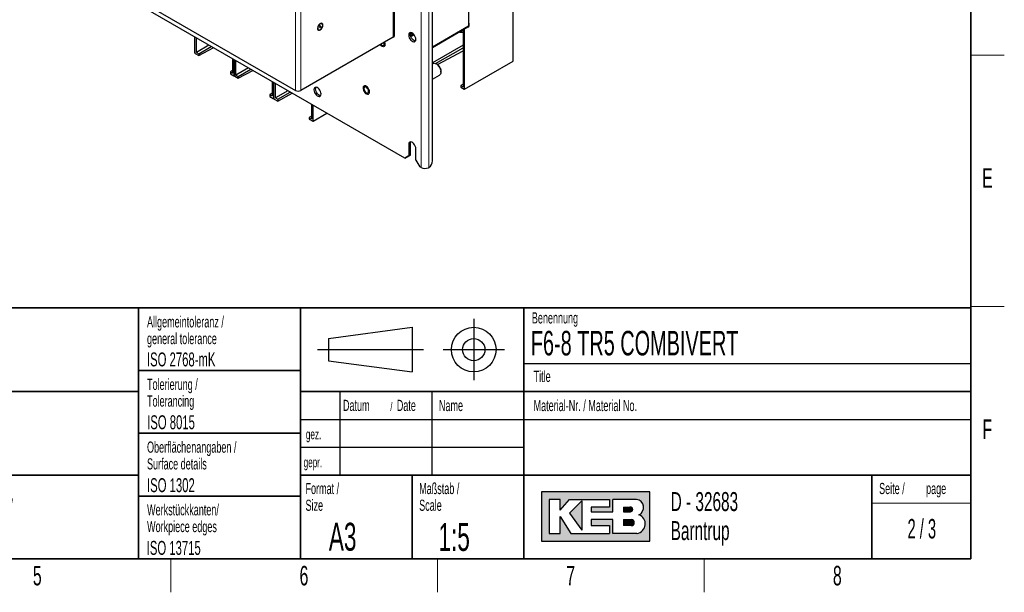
# Paper-space layout 'Blatt2' of a CAD drawing. Header units: millimetres. Extents: x 5 to 418, y 2 to 292.
# Tile 72 of 87: x 238 to 414, y 6 to 109. Entities that reach past the tile are written whole.
import ezdxf

# ---------------------------------------------------------------- set-up
doc = ezdxf.new("R2010")
doc.units = ezdxf.units.MM
doc.layers.add('SLD-0', color=7, linetype='Continuous')
doc.styles.add('SLDTEXTSTYLE0', font='TXT', dxfattribs={"width": 0.605})
doc.styles.add('SLDTEXTSTYLE1', font='TXT', dxfattribs={"width": 0.563})

psp = doc.layouts.new('Blatt2')

# ---------------------------------------------------------------- hatches: boundary and pattern name
at = {"linetype": 'Continuous'}
h = psp.add_hatch(color=7, dxfattribs=at)
h.paths.add_polyline_path([(331.1423676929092, 15.18257760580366), (350.5207896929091, 15.18257760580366), (350.5207896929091, 24.04128480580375), (331.1423676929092, 24.04128480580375)], flags=0)
edge = h.paths.add_edge_path(flags=0)
edge.add_arc((347.9991875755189, 18.26988521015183), 1.720915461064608, -81.72003226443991, 70.17096003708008, ccw=False)
edge.add_line((348.2470169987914, 16.56690822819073), (348.2293995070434, 16.56675060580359))
edge.add_line((348.2293995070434, 16.56675060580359), (343.8767592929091, 16.56675060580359))
edge.add_line((343.8767592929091, 16.56675060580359), (343.8767592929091, 19.05826200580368))
edge.add_line((343.8767592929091, 19.05826200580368), (340.0010748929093, 19.05826200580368))
edge.add_line((340.0010748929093, 19.05826200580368), (340.0010748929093, 17.95092360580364))
edge.add_line((340.0010748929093, 17.95092360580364), (343.3230900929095, 17.95092360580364))
edge.add_line((343.3230900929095, 17.95092360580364), (343.3230900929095, 16.56675060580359))
edge.add_line((343.3230900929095, 16.56675060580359), (336.4022250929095, 16.56675060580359))
edge.add_line((336.4022250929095, 16.56675060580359), (334.4643828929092, 19.61193120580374))
edge.add_line((334.4643828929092, 19.61193120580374), (334.4643828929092, 16.56675060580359))
edge.add_line((334.4643828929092, 16.56675060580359), (332.5265406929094, 16.56675060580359))
edge.add_line((332.5265406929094, 16.56675060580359), (332.5265406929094, 22.65711180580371))
edge.add_line((332.5265406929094, 22.65711180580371), (334.4643828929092, 22.65711180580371))
edge.add_line((334.4643828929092, 22.65711180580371), (334.4643828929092, 20.71926960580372))
edge.add_line((334.4643828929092, 20.71926960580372), (336.1253904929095, 22.65711180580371))
edge.add_line((336.1253904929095, 22.65711180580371), (343.3230900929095, 22.65711180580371))
edge.add_line((343.3230900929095, 22.65711180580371), (343.3230900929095, 21.27293880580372))
edge.add_line((343.3230900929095, 21.27293880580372), (340.0010748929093, 21.27293880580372))
edge.add_line((340.0010748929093, 21.27293880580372), (340.0010748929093, 20.44243500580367))
edge.add_line((340.0010748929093, 20.44243500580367), (343.8767592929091, 20.44243500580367))
edge.add_line((343.8767592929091, 20.44243500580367), (343.8767592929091, 22.65711180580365))
edge.add_line((343.8767592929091, 22.65711180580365), (348.1497422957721, 22.65711180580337))
edge.add_line((348.1497422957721, 22.65711180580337), (348.151741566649, 22.65711180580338))
edge.add_line((348.151741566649, 22.65711180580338), (348.1521661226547, 22.65713246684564))
edge.add_arc((347.9523797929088, 21.20834406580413), 1.462498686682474, -64.4589412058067, 82.1484933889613, ccw=False)
psp.add_hatch(color=7, dxfattribs=at).paths.add_polyline_path([(338.3400672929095, 17.12041980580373), (338.3400672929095, 22.38027720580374), (336.1253904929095, 20.16560040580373)], flags=0)
h = psp.add_hatch(color=7, dxfattribs=at)
edge = h.paths.add_edge_path(flags=0)
edge.add_line((345.8146014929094, 20.44243500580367), (346.974194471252, 20.44243500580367))
edge.add_arc((347.0534490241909, 20.85768690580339), 0.4227474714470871, 259.1945394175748, 460.8054605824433)
edge.add_line((346.9741944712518, 21.27293880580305), (345.8146014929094, 21.27293880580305))
edge.add_line((345.8146014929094, 21.27293880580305), (345.8146014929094, 20.44243500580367))
h = psp.add_hatch(color=7, dxfattribs=at)
edge = h.paths.add_edge_path(flags=0)
edge.add_line((345.8146014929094, 17.95092360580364), (347.1991847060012, 17.95092360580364))
edge.add_arc((347.1991847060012, 18.50459280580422), 0.5536692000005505, 270.0000000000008, 450.0000000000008)
edge.add_line((347.1991847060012, 19.05826200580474), (347.1703327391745, 19.05826200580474))
edge.add_line((347.1703327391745, 19.05826200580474), (345.8146014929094, 19.05826200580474))
edge.add_line((345.8146014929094, 19.05826200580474), (345.8146014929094, 17.95092360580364))

# ---------------------------------------------------------------- linework, layer by layer
at = {"color": 7, "linetype": 'Continuous', "lineweight": 18}
for p, q in [((309.5593490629, 225.0319796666), (309.5593490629, 82.1373375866)), ((310.9735626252, 82.1414305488), (310.9735626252, 225.0278867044)), ((304.5954594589, 105.5226935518), (304.5954594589, 121.3219731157)), ((326.0586438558, 101.2175364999), (326.0586438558, 119.0724319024)), ((287.0592112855, 95.9707186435), (287.0592112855, 111.5490430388)), ((288.0491607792, 111.6241162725), (288.0491607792, 95.9707186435)), ((307.9450341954, 106.1802856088), (308.0301166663, 106.1311685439)), ((317.9668486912, 107.2812316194), (317.9668486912, 107.460871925)), ((307.7987507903, 105.6710876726), (307.7196782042, 105.6468111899)), ((317.372878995, 96.2033801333), (326.0586438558, 101.2175364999)), ((276.1131983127, 98.6305885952), (276.141482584, 98.6469166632)), ((283.1842661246, 94.5485480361), (283.2125503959, 94.564876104)), ((290.2553339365, 90.466507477), (292.6932941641, 91.873903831)), ((307.3673180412, 86.2606630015), (307.6501607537, 86.4239446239))]:
    psp.add_line(p, q, dxfattribs=at)
at = {"color": 7, "linetype": 'Continuous', "lineweight": 25}
for p, q in [((242.9640324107, 121.4263235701), (287.0592112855, 95.9707186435)), ((304.8004847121, 105.808436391), (304.8004847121, 121.3840545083)), ((326.0867098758, 101.257638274), (326.0867098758, 119.1125336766)), ((318.0446304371, 117.3532565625), (318.0446304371, 107.5057743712)), ((306.66021126, 83.8109742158), (258.4355287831, 111.650490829)), ((311.6099587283, 83.3212620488), (311.6099587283, 110.4098038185)), ((291.8239588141, 107.8980881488), (291.8191540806, 107.9008618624)), ((318.2011632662, 107.6077948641), (318.2011632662, 107.803764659)), ((291.1992044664, 106.8269612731), (291.2040091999, 106.8241875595)), ((307.8236123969, 105.8462048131), (307.6727572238, 105.8137898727)), ((307.7179264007, 105.8182900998), (307.8903097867, 105.8676504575)), ((308.0499346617, 106.1850286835), (308.0301166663, 106.1311685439)), ((308.1964971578, 106.0793242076), (308.1189583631, 106.0404338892)), ((311.6099587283, 103.7911174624), (318.0446304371, 107.5057743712)), ((317.9668486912, 107.2812316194), (311.6099587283, 103.6114771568)), ((316.5124661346, 106.3200747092), (316.5124661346, 106.4416344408)), ((316.9367302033, 106.3157988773), (316.5124661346, 106.3200747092)), ((316.5290038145, 106.4511814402), (316.9367302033, 106.4552906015)), ((316.9367302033, 106.4552906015), (317.0899931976, 106.5323721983)), ((316.9367302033, 106.4552906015), (316.9367302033, 106.3157988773)), ((317.0899931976, 106.3871990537), (316.9367302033, 106.3157988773)), ((317.0899931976, 106.7750337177), (317.0899931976, 96.6116115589)), ((317.372878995, 96.2033801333), (317.372878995, 106.9383402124)), ((269.0704147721, 102.6963009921), (269.0704147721, 105.5111018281)), ((269.3533005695, 102.7779194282), (269.3533005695, 105.3477953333)), ((271.5791133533, 104.0628609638), (269.3533005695, 102.7779194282)), ((304.5954594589, 105.5226935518), (288.0491607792, 95.9707186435)), ((317.0899931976, 104.0898312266), (311.6099587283, 100.9262570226)), ((269.1411577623, 102.5737705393), (269.7633794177, 102.2145696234)), ((269.3533005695, 102.7779194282), (269.7633794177, 102.5411859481)), ((269.7633794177, 102.5411859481), (271.9891922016, 103.8261274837)), ((269.7633794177, 102.2145696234), (272.3612297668, 103.6113547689)), ((269.7633794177, 102.5411859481), (269.7633794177, 102.2145696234)), ((312.1671809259, 100.7744680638), (317.0899931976, 103.6163629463)), ((312.5023568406, 100.5827340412), (317.0899931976, 103.0493666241)), ((275.8303125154, 101.6086959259), (275.8303125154, 99.0388200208)), ((276.1131983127, 98.6305885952), (276.1131983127, 101.4453894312)), ((276.141482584, 98.614260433), (276.141482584, 101.429061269)), ((276.4243683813, 98.6958788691), (276.4243683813, 101.2657547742)), ((311.674687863, 100.779732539), (311.6099587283, 100.7423652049)), ((312.4161753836, 100.6385891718), (312.2747770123, 100.7202432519)), ((317.3521534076, 96.1575769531), (326.0367055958, 101.1710332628)), ((275.8303125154, 99.5291107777), (275.4202336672, 99.2755535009)), ((275.4202336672, 99.2755535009), (275.4202336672, 98.9489371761)), ((275.4202336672, 99.2755535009), (275.8303125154, 99.0388200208)), ((275.4202336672, 98.9489371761), (276.0424553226, 98.5897362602)), ((278.6501811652, 99.9808204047), (276.4243683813, 98.6958788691)), ((276.8344472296, 98.459145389), (279.0602600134, 99.7440869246)), ((276.8344472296, 98.1325290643), (279.4322975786, 99.5293142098)), ((313.1231672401, 99.250629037), (313.1231672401, 99.4139106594)), ((276.0924727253, 98.584785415), (276.1414898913, 98.6130822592)), ((276.2122255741, 98.4917299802), (276.8344472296, 98.1325290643)), ((276.4243683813, 98.6958788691), (276.8344472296, 98.459145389)), ((276.8344472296, 98.459145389), (276.8344472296, 98.1325290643)), ((282.9013803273, 97.5266553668), (282.9013803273, 94.9567794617)), ((283.1842661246, 94.5485480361), (283.1842661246, 97.3633488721)), ((283.2125503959, 94.5322198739), (283.2125503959, 97.3470207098)), ((283.4954361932, 94.61383831), (283.4954361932, 97.1837142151)), ((311.6099587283, 97.9711589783), (312.8745903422, 98.7012152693)), ((317.0899931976, 97.1019023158), (316.6799143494, 96.8483450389)), ((282.9013803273, 95.4470702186), (282.491301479, 95.1935129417)), ((285.7212489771, 95.8987798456), (283.4954361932, 94.61383831)), ((283.9055150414, 94.3771048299), (286.1313278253, 95.6620463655)), ((283.9055150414, 94.0504885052), (286.5033653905, 95.4472736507)), ((316.6799143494, 96.8483450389), (316.6799143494, 96.5217287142)), ((316.6799143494, 96.8483450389), (317.0899931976, 96.6116115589)), ((316.6799143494, 96.5217287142), (317.3021360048, 96.1625277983)), ((282.491301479, 95.1935129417), (282.491301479, 94.866896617)), ((282.491301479, 95.1935129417), (282.9013803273, 94.9567794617)), ((282.491301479, 94.866896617), (283.1135231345, 94.5076957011)), ((283.1635405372, 94.5027448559), (283.2125577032, 94.5310417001)), ((283.283293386, 94.409689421), (283.9055150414, 94.0504885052)), ((283.4954361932, 94.61383831), (283.9055150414, 94.3771048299)), ((283.9055150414, 94.3771048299), (283.9055150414, 94.0504885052)), ((289.9724481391, 93.4446148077), (289.9724481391, 90.8747389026)), ((290.2346083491, 90.4207042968), (292.7226025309, 91.856984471)), ((290.2553339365, 90.466507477), (290.2553339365, 93.281308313)), ((289.9724481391, 91.3650296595), (289.5623692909, 91.1114723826)), ((289.5623692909, 91.1114723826), (289.5623692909, 90.7848560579)), ((289.5623692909, 91.1114723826), (289.9724481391, 90.8747389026)), ((289.5623692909, 90.7848560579), (290.1845909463, 90.425655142)), ((307.6501607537, 84.3825925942), (307.6501607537, 86.4239446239)), ((307.3673180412, 86.2606630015), (307.3673180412, 84.2193109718)), ((308.6401102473, 83.4845436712), (308.6401102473, 85.5258957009)), ((306.66021126, 83.8109742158), (307.3673180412, 84.2193109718)), ((306.9430539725, 83.9742558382), (306.66021126, 83.8109742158)), ((307.6501607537, 84.3825925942), (306.9430539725, 83.9742558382)), ((307.3673180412, 84.2193109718), (307.6501607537, 84.3825925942)), ((308.6401102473, 83.4845436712), (309.3472170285, 82.2597988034)), ((309.5593490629, 82.1373375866), (309.3472170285, 82.2597988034)), ((310.8993075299, 82.0985633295), (310.9735626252, 82.1414305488))]:
    psp.add_line(p, q, dxfattribs=at)
at = {"color": 7, "linetype": 'Continuous', "lineweight": 25, "flags": 128}
for points in [[(291.513984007, 106.8058901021), (291.6701101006, 106.9261046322), (291.8093175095, 107.0934617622), (291.9165209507, 107.2898257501), (291.9801032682, 107.4939175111), (291.9931743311, 107.6836205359), (291.9543176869, 107.8383775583), (291.8677440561, 107.9414182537), (291.7428350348, 107.9815765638), (291.5931264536, 107.9545007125), (291.4348415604, 107.8631247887), (291.2851329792, 107.7173507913), (291.1602239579, 107.5329755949), (291.0736503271, 107.3299791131), (291.0347936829, 107.1303591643), (291.0478647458, 106.9557476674), (291.1114470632, 106.8250664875), (291.2186505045, 106.7524769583), (291.3578579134, 106.7458452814), (291.513984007, 106.8058901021)], [(291.8191540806, 107.9008618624), (291.7444008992, 107.926918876), (291.6036813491, 107.9128201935), (291.451563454, 107.8325150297), (291.3063948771, 107.6956893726), (291.1856850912, 107.5188464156), (291.1039934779, 107.3233160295), (291.0711732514, 107.1326820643), (291.0911830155, 106.9699377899), (291.1616092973, 106.8547125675), (291.1992044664, 106.8269612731)], [(291.9191698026, 107.4017333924), (291.9519900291, 107.5923673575), (291.931980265, 107.755111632), (291.8615539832, 107.8703368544), (291.7492056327, 107.9241451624), (291.6084860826, 107.9100464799), (291.4563681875, 107.8297413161), (291.3111996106, 107.692915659), (291.1904898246, 107.516072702), (291.1087982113, 107.3205423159), (291.0759779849, 107.1299083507), (291.095987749, 106.9671640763), (291.1664140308, 106.8519388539), (291.2787623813, 106.7981305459), (291.4194819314, 106.8122292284), (291.5715998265, 106.8925343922), (291.7167684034, 107.0293600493), (291.8374781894, 107.2062030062), (291.9191698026, 107.4017333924)], [(291.6120128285, 107.3709593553), (291.620049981, 107.4224789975), (291.6119395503, 107.4646600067), (291.5889162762, 107.4910807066), (291.5544852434, 107.4977187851), (291.5138882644, 107.483563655), (291.4733058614, 107.4507703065), (291.4389163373, 107.4043312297), (291.4159551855, 107.3513163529), (291.407918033, 107.2997967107), (291.4160284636, 107.2576157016), (291.4390517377, 107.2311950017), (291.4734827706, 107.2245569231), (291.5140797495, 107.2387120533), (291.5546621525, 107.2715054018), (291.5890516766, 107.3179444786), (291.6120128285, 107.3709593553)], [(308.6401102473, 105.1228751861), (308.6143317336, 105.344798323), (308.5390846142, 105.5785058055), (308.4204649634, 105.8050640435), (308.2680826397, 106.0061186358), (308.0942827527, 106.1653813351), (307.9131455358, 106.2699496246), (307.7393456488, 106.3113520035), (307.5869633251, 106.2862342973), (307.4683436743, 106.196631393), (307.3930965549, 106.0498023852), (307.3673180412, 105.8576424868), (307.3930965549, 105.6357193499), (307.4683436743, 105.4020118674), (307.5869633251, 105.1754536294), (307.7393456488, 104.9743990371), (307.9131455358, 104.8151363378), (308.0942827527, 104.7105680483), (308.2680826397, 104.6691656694), (308.4204649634, 104.6942833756), (308.5390846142, 104.7838862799), (308.6143317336, 104.9307152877), (308.6401102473, 105.1228751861)], [(307.6501607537, 106.0209241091), (307.6759392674, 106.2130840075), (307.7179662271, 106.3118587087)], [(308.5723047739, 104.8319405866), (308.5509253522, 104.8324472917), (308.3771254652, 104.8738496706), (308.1959882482, 104.9784179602), (308.0221883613, 105.1376806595), (307.8698060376, 105.3387352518), (307.7511863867, 105.5652934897), (307.6759392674, 105.7990009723), (307.6501607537, 106.0209241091)], [(308.1189583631, 106.0404338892), (307.9917822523, 106.0244962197), (307.8933353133, 106.076968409), (307.8386052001, 106.189862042), (307.8311461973, 106.2972329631)], [(303.1301320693, 104.0892128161), (303.0752839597, 103.9316056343), (302.9745610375, 103.82755895), (302.8369129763, 103.7863177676), (302.6745704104, 103.8115465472), (302.5019581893, 103.901003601), (302.3344136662, 104.0467402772), (302.2381755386, 104.1618625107)], [(302.3512551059, 104.2271419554), (302.4853192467, 104.0944440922), (302.6326646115, 104.0093834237), (302.7711239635, 103.9876469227), (302.8839970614, 104.0318563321), (302.9576697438, 104.1366793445), (302.9832559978, 104.2894727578)], [(302.9832559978, 104.2894727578), (302.9576697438, 104.4718074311), (302.9289519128, 104.5606392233)], [(311.674687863, 100.779732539), (311.7201933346, 100.8022894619), (311.8973536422, 100.8359384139), (312.0982201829, 100.8007553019), (312.3101717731, 100.6989508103), (312.5198907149, 100.5369216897), (312.714199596, 100.3248488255), (312.8808892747, 100.0760575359), (313.0094860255, 99.8061802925)], [(313.0094860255, 99.8061802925), (313.0919096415, 99.532174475), (313.1229811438, 99.2712568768), (313.1007481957, 99.03982191), (313.0266077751, 98.8524114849), (312.9052183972, 98.7208012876), (312.8745903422, 98.7012152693)], [(313.0284328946, 99.8768700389), (313.1011120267, 99.6289880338), (313.1231672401, 99.4139106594)], [(291.6695474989, 95.3227930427), (291.6437689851, 95.5447161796), (291.5685218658, 95.7784236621), (291.4499022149, 96.0049819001), (291.2975198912, 96.2060364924), (291.1237200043, 96.3652991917), (290.9425827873, 96.4698674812), (290.7687829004, 96.5112698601), (290.6164005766, 96.4861521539), (290.4977809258, 96.3965492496), (290.4225338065, 96.2497202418), (290.3967552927, 96.0575603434), (290.4225338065, 95.8356372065), (290.4977809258, 95.601929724), (290.6164005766, 95.375371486), (290.7687829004, 95.1743168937), (290.9425827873, 95.0150541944), (291.1237200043, 94.9104859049), (291.2975198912, 94.869083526), (291.4499022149, 94.8942012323), (291.5685218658, 94.9838041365), (291.6437689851, 95.1306331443), (291.6695474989, 95.3227930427)], [(290.6795980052, 96.2208419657), (290.7053765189, 96.4130018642), (290.7474034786, 96.5117765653)], [(291.6017420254, 95.0318584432), (291.5803626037, 95.0323651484), (291.4065627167, 95.0737675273), (291.2254254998, 95.1783358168), (291.0516256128, 95.3375985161), (290.8992432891, 95.5386531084), (290.7806236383, 95.7652113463), (290.7053765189, 95.9989188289), (290.6795980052, 96.2208419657)], [(299.4838068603, 95.5951152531), (299.6464818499, 95.4337753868), (299.8191411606, 95.3250374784), (299.986443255, 95.278563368), (300.1335226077, 95.2984824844), (300.2473105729, 95.3830249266), (300.3176965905, 95.5246787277), (300.3384265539, 95.7108573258), (300.307658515, 95.9250179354), (300.2281263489, 96.1481314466), (300.1068968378, 96.3603732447), (299.9547417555, 96.5428847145), (299.785180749, 96.6794489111), (299.6132800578, 96.7579315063), (299.4543138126, 96.7713589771), (299.322406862, 96.7185382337), (299.2292797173, 96.604162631), (299.1832071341, 96.4383949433), (299.1882828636, 96.2359643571), (299.2440559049, 96.0148577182), (299.3455705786, 95.7947213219), (299.4838068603, 95.5951152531)], [(300.1831131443, 95.7808547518), (300.1575268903, 95.9631894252), (300.0838542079, 96.1530731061), (299.97098111, 96.3276030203), (299.832521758, 96.4657282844), (299.6851763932, 96.5507889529), (299.5467170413, 96.5725254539), (299.4338439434, 96.5283160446), (299.360171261, 96.4234930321), (299.3345850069, 96.2706996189), (299.360171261, 96.0883649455), (299.4338439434, 95.8984812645), (299.5467170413, 95.7239513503), (299.6851763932, 95.5858260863), (299.832521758, 95.5007654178), (299.97098111, 95.4790289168), (300.0838542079, 95.5232383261), (300.1575268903, 95.6280613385), (300.1831131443, 95.7808547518)], [(308.6401102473, 85.5258957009), (308.6143317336, 85.7478188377), (308.5390846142, 85.9815263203), (308.4204649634, 86.2080845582), (308.2680826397, 86.4091391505), (308.0942827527, 86.5684018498), (307.9131455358, 86.6729701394), (307.7393456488, 86.7143725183), (307.5869633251, 86.689254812), (307.4683436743, 86.5996519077), (307.3930965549, 86.4528228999), (307.3673180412, 86.2606630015)], [(307.6501607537, 86.4239446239), (307.6759392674, 86.6161045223), (307.7179662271, 86.7148792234)]]:
    psp.add_lwpolyline(points, dxfattribs=at)
at = {"color": 7, "linetype": 'Continuous', "lineweight": 25}
for centre, radius, start, end in [((317.8007976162, 107.6477199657), 0.4023514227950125, 294.3746582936, 354.3052007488), ((317.8688371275, 107.803764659), 0.3258889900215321, 302.6446385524, 57.3553614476), ((304.4501647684, 105.8433708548), 0.3520574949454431, 294.3746582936, 354.3052007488), ((308.0845062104, 106.2690635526), 0.2230504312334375, 175.024111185, 240.7224069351), ((308.0433883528, 106.3078786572), 0.2430679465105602, 253.7633643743, 301.9848515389), ((302.1181169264, 104.1986737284), 1.017917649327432, 353.8268102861, 24.817192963), ((311.594002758, 99.3508192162), 1.527847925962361, 20.1395815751, 57.4439335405), ((325.9867098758, 101.257638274), 0.0999999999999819, 299.997168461, 0), ((287.5541860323, 96.926016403), 1.075915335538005, 242.6096722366, 297.3903277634), ((310.0560898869, 83.3978618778), 1.555755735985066, 306.1377095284, 357.1778203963), ((310.2699445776, 83.5215654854), 1.555966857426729, 242.82623354, 293.8587659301)]:
    psp.add_arc(centre, radius, start, end, dxfattribs=at)
at = {"color": 7, "linetype": 'Continuous', "lineweight": 18}
for centre, radius, start, end in [((307.3110169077, 106.821961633), 1.249958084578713, 292.9669564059, 319.5988730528), ((326.0091282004, 101.2124695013), 0.0497742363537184, 303.6452780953, 5.8428102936), ((326.0374168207, 101.262264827), 0.0495096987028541, 295.3879401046, 354.6380347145)]:
    psp.add_arc(centre, radius, start, end, dxfattribs=at)
at = {"color": 7, "linetype": 'Continuous', "lineweight": 25}
for centre, major_axis, ratio, start_param, end_param in [((269.1411362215, 102.6554494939), (-0.05001117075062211, 0.08663126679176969), 0.5772057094, 0.7853270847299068, 2.356427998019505), ((276.0424768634, 98.6713903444), (-0.04999593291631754, 0.08660488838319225), 0.5775574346, 2.356123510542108, 3.927224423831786), ((276.2122040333, 98.5734089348), (-0.05001117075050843, 0.0866312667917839), 0.5772057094, 0.7853270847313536, 2.356427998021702), ((317.3021575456, 96.2441818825), (-0.04999593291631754, 0.08660488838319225), 0.5775574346, 2.356123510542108, 3.927224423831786), ((283.1135446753, 94.5893497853), (-0.04999593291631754, 0.08660488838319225), 0.5775574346, 2.356123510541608, 3.927224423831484), ((283.2832718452, 94.4913683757), (-0.05001117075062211, 0.08663126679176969), 0.5772057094, 0.7853270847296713, 2.356427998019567), ((290.1846124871, 90.5073092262), (-0.04999593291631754, 0.08660488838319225), 0.5775574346, 2.356123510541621, 3.927224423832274)]:
    psp.add_ellipse(centre, major_axis=major_axis, ratio=ratio, start_param=start_param, end_param=end_param, dxfattribs=at)
for points, knots in [([(307.7422730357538, 105.6150723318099), (307.7552639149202, 105.6181870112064), (307.8336574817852, 105.6369825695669), (307.9798325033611, 105.7266846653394), (308.1466305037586, 105.8521625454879), (308.2366955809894, 105.9579798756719), (308.269061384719, 105.9960064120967)], [0, 0, 0, 0, 0.0713298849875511, 0.4304407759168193, 0.7953230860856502, 1, 1, 1, 1]), ([(307.8903097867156, 105.8676504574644), (307.9798421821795, 105.9069868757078), (308.095575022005, 105.9578345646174), (308.1874054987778, 106.0432503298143), (308.2081947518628, 106.0625873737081)], [0, 0, 0, 0, 0.7736127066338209, 1, 1, 1, 1]), ([(307.9354206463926, 106.1686661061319), (307.9336707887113, 106.1915499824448), (307.9313281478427, 106.2221860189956), (307.9251032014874, 106.2481380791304), (307.9235280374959, 106.2547050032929)], [0, 0, 0, 0, 0.746959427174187, 1, 1, 1, 1]), ([(307.9354206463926, 106.1686661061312), (307.9362574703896, 106.1581393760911), (307.937932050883, 106.137074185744), (307.946209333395, 106.1082653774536), (307.9587274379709, 106.084804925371), (307.9698618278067, 106.0779370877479), (307.975425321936, 106.0745054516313)], [0, 0, 0, 0, 0.2498147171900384, 0.4999078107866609, 0.7501201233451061, 1, 1, 1, 1]), ([(307.975425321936, 106.0745054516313), (307.9812672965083, 106.0734226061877), (307.9929410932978, 106.0712587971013), (308.009543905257, 106.0831546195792), (308.0228812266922, 106.1033759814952), (308.027701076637, 106.1218898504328), (308.0301166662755, 106.131168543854)], [0, 0, 0, 0, 0.2500330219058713, 0.4996315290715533, 0.7492276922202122, 1, 1, 1, 1])]:
    psp.add_open_spline(points, degree=3, knots=knots, dxfattribs=at)
at = {"color": 7, "linetype": 'Continuous', "lineweight": 18}
psp.add_open_spline([(307.8873388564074, 105.8741681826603), (307.920682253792, 105.8863518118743), (308.0092629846, 105.9187190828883), (308.0768267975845, 105.9936859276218), (308.1189583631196, 106.0404338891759)], degree=3, knots=[0, 0, 0, 0, 0.3764181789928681, 1, 1, 1, 1], dxfattribs=at)
at = {"layer": 'SLD-0', "lineweight": 35}
for p, q in [((408, 12), (408, 282.5)), ((135, 57), (408, 57)), ((259, 57), (259, 12)), ((288, 57), (288, 12)), ((328, 57.0000000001), (328, 12)), ((408, 57), (408, 12)), ((259, 45.75), (288, 45.75)), ((202.5, 42), (259, 42)), ((408, 42), (288, 42)), ((259, 34.5), (288, 34.5)), ((202.5, 27), (259, 27)), ((288, 27), (408, 27)), ((308, 27), (308, 12)), ((259, 23.25), (288, 23.25)), ((26, 12), (408, 12)), ((135, 12), (408, 12))]:
    psp.add_line(p, q, dxfattribs=at)
at = {"layer": 'SLD-0', "lineweight": 18}
for p, q in [((408, 102.25), (414, 102.25)), ((408, 57.25), (414, 57.25)), ((264.75, 6), (264.75, 12)), ((312.5, 6), (312.5, 12)), ((360.25, 6), (360.25, 12))]:
    psp.add_line(p, q, dxfattribs=at)
at = {"layer": 'SLD-0'}
for p, q in [((319, 55), (319, 44)), ((293, 51.5), (308, 53.5)), ((308, 53.5), (308, 45.5)), ((293, 51.5), (293, 47.5)), ((291, 49.5), (310, 49.5)), ((313.5, 49.5), (324.5, 49.5)), ((293, 47.5), (308, 45.5)), ((328, 47.0000000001), (408, 47.0000000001)), ((295, 42), (295, 27)), ((311.5, 42), (311.5, 27)), ((288, 37), (408, 37)), ((288, 32), (328, 32)), ((348.1497422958, 22.6571118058), (348.1517415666, 22.6571118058)), ((348.1517415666, 22.6571118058), (348.1521661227, 22.6571324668)), ((348.229399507, 16.5667506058), (348.2470169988, 16.5669082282))]:
    psp.add_line(p, q, dxfattribs=at)
at = {"layer": 'SLD-0', "color": 7, "linetype": 'Continuous', "lineweight": 35}
psp.add_line((390.2572074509, 27), (390.2572074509, 12), dxfattribs=at)
at = {"layer": 'SLD-0', "linetype": 'Continuous'}
for p, q in [((350.5207896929, 24.0412848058), (331.1423676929, 24.0412848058)), ((331.1423676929, 24.0412848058), (331.1423676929, 15.1825776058)), ((350.5207896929, 15.1825776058), (350.5207896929, 24.0412848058)), ((334.4643828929, 22.6571118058), (332.5265406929, 22.6571118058)), ((332.5265406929, 22.6571118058), (332.5265406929, 16.5667506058)), ((334.4643828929, 20.7192696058), (336.1253904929, 22.6571118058)), ((334.4643828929, 20.7192696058), (334.4643828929, 22.6571118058)), ((336.1253904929, 22.6571118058), (343.3230900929, 22.6571118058)), ((338.3400672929, 22.3802772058), (336.1253904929, 20.1656004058)), ((338.3400672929, 22.3802772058), (338.3400672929, 17.1204198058)), ((340.0010748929, 21.2729388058), (340.0010748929, 20.4424350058)), ((343.3230900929, 21.2729388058), (340.0010748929, 21.2729388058)), ((343.3230900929, 22.6571118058), (343.3230900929, 21.2729388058)), ((348.1497422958, 22.6571118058), (343.8767592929, 22.6571118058)), ((343.8767592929, 20.4424350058), (343.8767592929, 22.6571118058)), ((345.8146014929, 21.2729388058), (346.9741944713, 21.2729388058)), ((345.8146014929, 21.2729388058), (345.8146014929, 20.4424350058)), ((348.1497422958, 22.6571118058), (348.1517415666, 22.6571118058)), ((348.1517415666, 22.6571118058), (348.1521661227, 22.6571324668)), ((334.4643828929, 16.5667506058), (334.4643828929, 19.6119312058)), ((334.4643828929, 19.6119312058), (336.4022250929, 16.5667506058)), ((336.1253904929, 20.1656004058), (338.3400672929, 17.1204198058)), ((340.0010748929, 20.4424350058), (343.8767592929, 20.4424350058)), ((345.8146014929, 20.4424350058), (346.9741944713, 20.4424350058)), ((340.0010748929, 19.0582620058), (340.0010748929, 17.9509236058)), ((343.8767592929, 19.0582620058), (340.0010748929, 19.0582620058)), ((340.0010748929, 17.9509236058), (343.3230900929, 17.9509236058)), ((343.3230900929, 17.9509236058), (343.3230900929, 16.5667506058)), ((343.8767592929, 16.5667506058), (343.8767592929, 19.0582620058)), ((345.8146014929, 19.0582620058), (347.199184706, 19.0582620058)), ((345.8146014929, 19.0582620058), (345.8146014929, 17.9509236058)), ((347.199184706, 17.9509236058), (345.8146014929, 17.9509236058)), ((347.1703327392, 19.0582620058), (347.199184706, 19.0582620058)), ((332.5265406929, 16.5667506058), (334.4643828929, 16.5667506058)), ((336.4022250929, 16.5667506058), (343.3230900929, 16.5667506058)), ((348.229399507, 16.5667506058), (343.8767592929, 16.5667506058)), ((348.229399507, 16.5667506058), (348.2470169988, 16.5669082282)), ((331.1423676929, 15.1825776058), (350.5207896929, 15.1825776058))]:
    psp.add_line(p, q, dxfattribs=at)
at = {"layer": 'SLD-0', "color": 7, "linetype": 'Continuous', "lineweight": 18}
psp.add_line((390.2572074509, 22), (408, 22), dxfattribs=at)
at = {"layer": 'SLD-0'}
for radius in [4.000000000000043, 2.000000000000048]:
    psp.add_circle((319, 49.5), radius, dxfattribs=at)
at = {"layer": 'SLD-0', "linetype": 'Continuous'}
for centre, radius, start, end in [((347.0534490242, 20.8576869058), 0.4227474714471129, 259.1945394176, 100.8054605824), ((347.9523797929, 21.2083440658), 1.462498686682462, 295.5410587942, 82.148493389), ((347.9991875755, 18.2698852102), 1.720915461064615, 278.2799677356, 70.1709600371), ((347.199184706, 18.5045928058), 0.5536692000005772, 270, 90)]:
    psp.add_arc(centre, radius, start, end, dxfattribs=at)

# ---------------------------------------------------------------- texts
at = {"layer": 'SLD-0'}
for s, insert, char_height, attachment_point, style in [('E', (410.9815679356, 82.0010772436), 3.5, 2, 'SLDTEXTSTYLE0'), ('Allgemeintoleranz /', (260.5043854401, 55.4784419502), 2, 1, 'SLDTEXTSTYLE0'), ('Benennung', (329.4092408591, 56.1865848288), 2, 1, 'SLDTEXTSTYLE0'), ('F6-8 TR5 COMBIVERT', (329.222041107, 52.8643539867), 4.4, 1, 'SLDTEXTSTYLE0'), ('general tolerance', (260.5043854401, 52.4784419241), 2, 1, 'SLDTEXTSTYLE0'), ('All dimensions in millimetres.', (204.4639500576, 49.4388225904), 2, 1, 'SLDTEXTSTYLE0'), ('ISO 2768-mK', (260.4940938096, 48.9932287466), 2.5, 1, 'SLDTEXTSTYLE0'), ('Title', (329.7169273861, 45.7051426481), 2, 1, 'SLDTEXTSTYLE0'), ('Tolerierung /', (260.5022836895, 44.2785453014), 2, 1, 'SLDTEXTSTYLE0'), ('Tolerancing', (260.5022836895, 41.2785452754), 2, 1, 'SLDTEXTSTYLE0'), ('Material-Nr. / Material No.', (329.7169273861, 40.4793879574), 2, 1, 'SLDTEXTSTYLE0'), ('Datum', (295.5861619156, 40.5042457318), 2, 1, 'SLDTEXTSTYLE0'), ('/', (304.0691478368, 40.0041563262), 1.5, 1, 'SLDTEXTSTYLE0'), ('Date', (305.2253980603, 40.5042457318), 2, 1, 'SLDTEXTSTYLE0'), ('Name', (312.770034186, 40.4793879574), 2, 1, 'SLDTEXTSTYLE0'), ('Schutzvermerk ISO 16016 beachten /', (204.4639500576, 37.4058096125), 2, 1, 'SLDTEXTSTYLE0'), ('ISO 8015', (260.5277662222, 37.732972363), 2.5, 1, 'SLDTEXTSTYLE0'), ('F', (410.9536166, 37.0010772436), 3.5, 2, 'SLDTEXTSTYLE0'), ('Document control per ISO 16016', (204.4639500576, 33.9058095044), 2, 1, 'SLDTEXTSTYLE0'), ('gez.', (288.9470592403, 35.2328921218), 1.8, 1, 'SLDTEXTSTYLE0'), ('Oberflächenangaben /', (260.5027641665, 33.0232290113), 2, 1, 'SLDTEXTSTYLE0'), ('Surface details', (260.5027641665, 30.0232289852), 2, 1, 'SLDTEXTSTYLE0'), ('gepr.', (288.5445949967, 30.2118970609), 1.8, 1, 'SLDTEXTSTYLE0'), ('ISO 1302', (260.5038336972, 26.4529504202), 2.5, 1, 'SLDTEXTSTYLE0'), ('Format /', (288.8790098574, 25.606905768), 2, 1, 'SLDTEXTSTYLE0'), ('Maßstab /', (309.2314641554, 25.6069055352), 2, 1, 'SLDTEXTSTYLE0'), ('Seite /', (391.5827404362, 25.611128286), 2, 1, 'SLDTEXTSTYLE0'), ('page', (399.9962824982, 25.6114133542), 2, 1, 'SLDTEXTSTYLE0'), ('Keine Maße aus der Zeichnung abnehmen. /', (204.4639500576, 22.7290049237), 2, 1, 'SLDTEXTSTYLE0'), ('D - 32683', (354.2591907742, 23.9656567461), 3.4, 1, 'SLDTEXTSTYLE0'), ('Werkstückkanten/', (260.5090753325, 21.7906368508), 2, 1, 'SLDTEXTSTYLE0'), ('Size', (288.8790098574, 22.6069057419), 2, 1, 'SLDTEXTSTYLE0'), ('Scale', (309.2314641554, 22.6069055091), 2, 1, 'SLDTEXTSTYLE0'), ('2 / 3', (399.2286124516, 19.1523676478), 3.5, 2, 'SLDTEXTSTYLE1'), ('Workpiece edges', (260.5090753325, 18.7906368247), 2, 1, 'SLDTEXTSTYLE0'), ('A3', (293.0566699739, 18.4626222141), 5, 1, 'SLDTEXTSTYLE0'), ('1:5', (312.6833009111, 18.426931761), 5, 1, 'SLDTEXTSTYLE0'), ('Barntrup', (354.2591907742, 18.765656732), 3.4, 1, 'SLDTEXTSTYLE0'), ('ISO 13715', (260.4472726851, 15.2160422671), 2.5, 1, 'SLDTEXTSTYLE0'), ('5', (240.8527123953, 10.7429955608), 3.5, 2, 'SLDTEXTSTYLE0'), ('6', (288.6027123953, 10.7429955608), 3.5, 2, 'SLDTEXTSTYLE0'), ('7', (336.3527123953, 10.7429955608), 3.5, 2, 'SLDTEXTSTYLE0'), ('8', (384.1027123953, 10.7429955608), 3.5, 2, 'SLDTEXTSTYLE0')]:
    psp.add_mtext(s, dxfattribs=dict(at, insert=insert, char_height=char_height, attachment_point=attachment_point, style=style))

doc.saveas('drawing.dxf')
